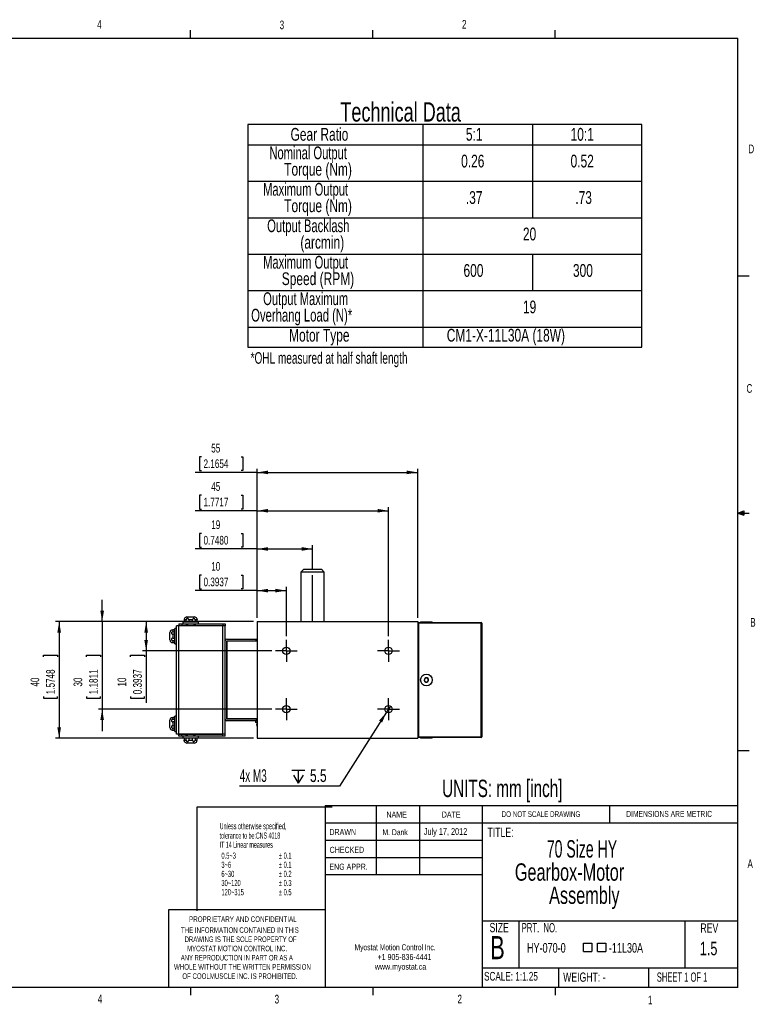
# Model space of a CAD drawing. Extents: x 11 to 421, y 5 to 275.
# Tile 7 of 7: x 219 to 421, y 5 to 275. Entities that reach past the tile are written whole.
import ezdxf
from ezdxf.enums import TextEntityAlignment as Align

# ---------------------------------------------------------------- set-up
doc = ezdxf.new("R2010")
doc.units = 0
doc.linetypes.add('CENTERX2', pattern=[20.32, 12.7, -2.54, 2.54, -2.54])
doc.layers.get('0').update_dxf_attribs({"linetype": 'CONTINUOUS'})
doc.layers.add('FORMAT', color=7, linetype='CONTINUOUS')
doc.dimstyles.new('SLDDIMSTYLE1', dxfattribs={"dimtxt": 2.38125, "dimasz": 3, "dimexe": 0, "dimexo": 0.0625, "dimgap": 0.595313, "dimtad": 1, "dimlfac": 1.25, "dimrnd": 1e-09, "dimzin": 12, "dimsah": 1, "dimcen": 0.09, "dimazin": 3, "dimtfac": 1, "dimtofl": 0, "dimtmove": 0, "dimatfit": 3})
doc.dimstyles.new('SLDDIMSTYLE2', dxfattribs={"dimtxt": 2.38125, "dimasz": 3, "dimexe": 0, "dimexo": 0.0625, "dimgap": 0.595313, "dimtad": 1, "dimlfac": 1.25, "dimrnd": 1e-09, "dimzin": 12, "dimsah": 1, "dimcen": 0.09, "dimazin": 3, "dimtfac": 1, "dimtmove": 0, "dimatfit": 3})
doc.dimstyles.new('SLDDIMSTYLE4', dxfattribs={"dimtxt": 3.5, "dimasz": 3, "dimexe": 0, "dimexo": 0.0625, "dimgap": 0.875, "dimtad": 0, "dimtih": 1, "dimtoh": 1, "dimlfac": 1.25, "dimrnd": 1e-09, "dimzin": 12, "dimblk1": 'NONE', "dimsah": 1, "dimcen": 0, "dimazin": 3, "dimtfac": 1, "dimtmove": 0, "dimatfit": 3})

# ---------------------------------------------------------------- blocks, each defined once
blk = doc.blocks.new('SW_NOTE_0')
at = {"color": 0, "linetype": 'CONTINUOUS'}
for s, width, p in [('Myostat Motion Control Inc.', 0.661111, (0, 0)), ('+1 905-836-4441', 0.7, (6.29, -2.65)), ('www.myostat.ca', 0.7, (5.56, -5.3))]:
    blk.add_text(s, height=1.651, dxfattribs=dict(at, width=width)).set_placement(p, align=Align.BOTTOM_LEFT)
blk = doc.blocks.new('SW_NOTE_1')
at = {"color": 0, "linetype": 'CONTINUOUS'}
for s, width, p in [('THE INFORMATION CONTAINED IN THIS', 0.657576, (0, 0)), ('DRAWING IS THE SOLE PROPERTY OF', 0.643548, (1, -2.52)), ('MYOSTAT MOTION CONTROL INC. ', 0.65, (1.67, -5.05)), ('WHOLE WITHOUT THE WRITTEN PERMISSION', 0.661111, (-1.91, -10.1)), ('ANY REPRODUCTION IN PART OR AS A', 0.634375, (-0.04, -7.57)), ('OF COOLMUSCLE INC. IS PROHIBITED.', 0.657576, (0.37, -12.62))]:
    blk.add_text(s, height=1.524, dxfattribs=dict(at, width=width)).set_placement(p, align=Align.BOTTOM_LEFT)
blk = doc.blocks.new('SW_NOTE_2')
at = {"color": 0, "linetype": 'CONTINUOUS'}
for s, height, width, p in [('70 Size HY ', 4.7625, 0.604545, (0, 0)), ('Gearbox-Motor ', 4.7625, 0.7, (-8.77, -6.35)), ('Assembly', 4.763, 0.7, (0.62, -12.7))]:
    blk.add_text(s, height=height, dxfattribs=dict(at, width=width)).set_placement(p, align=Align.BOTTOM_LEFT)
blk = doc.blocks.new('SW_SYMBOL_MOD_BOX')
at = {"color": 0, "linetype": 'CONTINUOUS'}
for p, q in [((200, 200), (200, 800)), ((200, 800), (800, 800)), ((800, 800), (800, 200)), ((200, 200), (800, 200))]:
    blk.add_line(p, q, dxfattribs=at)
blk = doc.blocks.new('SW_NOTE_3')
at = {"color": 0, "linetype": 'CONTINUOUS', "xscale": 0.0038163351, "yscale": 0.0038163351, "zscale": 0.0038163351}
for p in [(14.7, 0.39), (18.57, 0.39)]:
    blk.add_blockref('SW_SYMBOL_MOD_BOX', p, dxfattribs=at)
at = {"color": 0, "linetype": 'CONTINUOUS', "width": 0.7}
for s, p in [('HY-070-0', (0, 0)), ('-11L30A', (22.44, 0))]:
    blk.add_text(s, height=2.646, dxfattribs=at).set_placement(p, align=Align.BOTTOM_LEFT)
blk = doc.blocks.new('SW_TABLEANNOTATION_0')
at = {"color": 0, "linetype": 'CONTINUOUS'}
for p, q in [((0, 0), (0, -61.05)), ((108, 0), (0, 0)), ((48, 0), (48, -61.05)), ((78, 0), (78, -25.53)), ((108, -61.05), (108, 0)), ((0, -5.53), (108, -5.53)), ((0, -15.53), (108, -15.53)), ((0, -25.53), (108, -25.53)), ((0, -35.53), (108, -35.53)), ((78, -35.53), (78, -45.53)), ((0, -45.53), (108, -45.53)), ((0, -55.53), (108, -55.53)), ((0, -61.05), (108, -61.05))]:
    blk.add_line(p, q, dxfattribs=at)
for s, width, p in [('Gear Ratio', 0.7, (11.71, -5.46)), ('5:1', 0.7, (59.77, -5.46)), ('10:1', 0.7, (88.47, -5.46)), ('Nominal Output ', 0.653333, (5.92, -10.53)), ('Torque (Nm)', 0.7, (9.97, -15.05)), ('0.26', 0.7, (58.47, -12.79)), ('0.52', 0.7, (88.47, -12.79)), ('Maximum Output ', 0.653333, (4.2, -20.53)), ('.37', 0.7, (59.77, -22.79)), ('.73', 0.7, (89.77, -22.79)), ('Torque (Nm)', 0.7, (9.97, -25.05)), ('Output Backlash ', 0.65625, (5.31, -30.53)), ('20', 0.7, (75.41, -32.79)), ('(arcmin)', 0.7, (14.4, -35.05)), ('Maximum Output ', 0.653333, (4.2, -40.53)), ('Speed (RPM)', 0.7, (9.3, -45.05)), ('600', 0.7, (59.12, -42.79)), ('300', 0.7, (89.12, -42.79)), ('Output Maximum ', 0.653333, (4.2, -50.53)), ('19', 0.7, (75.41, -52.79)), ('Overhang Load (N)*', 0.661111, (0.92, -55.05)), ('Motor Type', 0.7, (11.31, -60.55)), ('CM1-X-11L30A (18W)', 0.7, (54.53, -60.55))]:
    blk.add_text(s, height=3.5, dxfattribs=dict(at, width=width)).set_placement(p, align=Align.BOTTOM_LEFT)
blk = doc.blocks.new('SW_SYMBOL_HOLE_DEPTH')
at = {"color": 0, "linetype": 'CONTINUOUS'}
for p, q in [((0, 875), (800, 875)), ((400, 875), (400, 75)), ((100, 555), (400, 75)), ((700, 555), (400, 75))]:
    blk.add_line(p, q, dxfattribs=at)
blk = doc.blocks.new('*D30')
at = {"color": 7, "linetype": 'CONTINUOUS'}
for p, q in [((320.78, 87.11), (319.7, 85.42)), ((319.7, 85.42), (306.78, 65.19)), ((306.78, 65.19), (279.44, 65.19))]:
    blk.add_line(p, q, dxfattribs=at)
blk.add_solid([(319.7, 85.42), (317.67, 83.16), (318.51, 82.63)], dxfattribs=at)
at = {"color": 7, "linetype": 'CONTINUOUS', "xscale": 0.0044707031, "yscale": 0.0044707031, "zscale": 0.0044707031}
blk.add_blockref('SW_SYMBOL_HOLE_DEPTH', (293.72, 65.67), dxfattribs=at)
at = {"color": 7, "linetype": 'CONTINUOUS'}
for s, width, p in [('4x M3 ', 0.583333, (279.44, 65.24, -15.27)), ('5.5', 0.7, (298.72, 65.24, -15.27))]:
    blk.add_text(s, height=3.5, dxfattribs=dict(at, width=width)).set_placement(p, align=Align.BOTTOM_LEFT)
blk = doc.blocks.new('_NONE')
blk = doc.blocks.new('*D31')
at = {"color": 7, "linetype": 'CONTINUOUS'}
for p, q in [((283.24, 110.27), (252.81, 110.27)), ((253.81, 110.27), (253.81, 102.27)), ((249.54, 100.63), (249.54, 101.11)), ((249.54, 101.11), (253.33, 101.11)), ((288.24, 102.27), (252.81, 102.27)), ((253.33, 101.11), (253.33, 100.63)), ((253.81, 102.27), (253.81, 88.03)), ((249.54, 89.75), (249.54, 89.26)), ((249.54, 89.26), (253.33, 89.26)), ((253.33, 89.26), (253.33, 89.75))]:
    blk.add_line(p, q, dxfattribs=at)
for points in [[(253.81, 110.27), (253.31, 107.27), (254.31, 107.27)], [(253.81, 102.27), (254.31, 105.27), (253.31, 105.27)]]:
    blk.add_solid(points, dxfattribs=at)
at = {"color": 7, "linetype": 'CONTINUOUS', "width": 0.7}
for s, p in [('10', (249.06, 92.46, -15.27)), ('0.3937', (253.33, 90.35, -15.27))]:
    blk.add_text(s, height=2.381, rotation=90, dxfattribs=at).set_placement(p, align=Align.BOTTOM_LEFT)
blk = doc.blocks.new('*D32')
at = {"color": 7, "linetype": 'CONTINUOUS'}
for p, q in [((241.75, 110.27), (241.75, 116.27)), ((283.24, 110.27), (240.75, 110.27)), ((241.75, 110.27), (241.75, 86.27)), ((237.49, 100.63), (237.49, 101.11)), ((237.49, 101.11), (241.27, 101.11)), ((241.27, 101.11), (241.27, 100.63)), ((237.49, 89.75), (237.49, 89.26)), ((237.49, 89.26), (241.27, 89.26)), ((241.27, 89.26), (241.27, 89.75)), ((288.24, 86.27), (240.75, 86.27)), ((241.75, 86.27), (241.75, 80.27))]:
    blk.add_line(p, q, dxfattribs=at)
for points in [[(241.75, 110.27), (242.25, 113.27), (241.25, 113.27)], [(241.75, 86.27), (241.25, 83.27), (242.25, 83.27)]]:
    blk.add_solid(points, dxfattribs=at)
at = {"color": 7, "linetype": 'CONTINUOUS', "width": 0.7}
for s, p in [('30', (237, 92.46, -15.27)), ('1.1811', (241.27, 90.35, -15.27))]:
    blk.add_text(s, height=2.381, rotation=90, dxfattribs=at).set_placement(p, align=Align.BOTTOM_LEFT)
blk = doc.blocks.new('*D33')
at = {"color": 7, "linetype": 'CONTINUOUS'}
for p, q in [((283.24, 110.27), (228.97, 110.27)), ((229.97, 110.27), (229.97, 78.27)), ((225.7, 100.63), (225.7, 101.11)), ((225.7, 101.11), (229.49, 101.11)), ((229.49, 101.11), (229.49, 100.63)), ((225.7, 89.75), (225.7, 89.26)), ((225.7, 89.26), (229.49, 89.26)), ((229.49, 89.26), (229.49, 89.75)), ((283.24, 78.27), (228.97, 78.27))]:
    blk.add_line(p, q, dxfattribs=at)
for points in [[(229.97, 110.27), (229.47, 107.27), (230.47, 107.27)], [(229.97, 78.27), (230.47, 81.27), (229.47, 81.27)]]:
    blk.add_solid(points, dxfattribs=at)
at = {"color": 7, "linetype": 'CONTINUOUS', "width": 0.7}
for s, p in [('40', (225.22, 92.46, -15.27)), ('1.5748', (229.49, 90.35, -15.27))]:
    blk.add_text(s, height=2.381, rotation=90, dxfattribs=at).set_placement(p, align=Align.BOTTOM_LEFT)
blk = doc.blocks.new('*D34')
at = {"color": 7, "linetype": 'CONTINUOUS'}
for p, q in [((268.94, 123.03), (268.46, 123.03)), ((268.46, 123.03), (268.46, 119.25)), ((279.82, 123.03), (280.3, 123.03)), ((280.3, 123.03), (280.3, 119.25)), ((268.46, 119.25), (268.94, 119.25)), ((280.3, 119.25), (279.82, 119.25)), ((284.24, 111.27), (284.24, 119.77)), ((292.24, 106.27), (292.24, 119.77)), ((284.24, 118.77), (267.22, 118.77)), ((284.24, 118.77), (292.24, 118.77))]:
    blk.add_line(p, q, dxfattribs=at)
for points in [[(284.24, 118.77), (287.24, 118.27), (287.24, 119.27)], [(292.24, 118.77), (289.24, 119.27), (289.24, 118.27)]]:
    blk.add_solid(points, dxfattribs=at)
at = {"color": 7, "linetype": 'CONTINUOUS', "width": 0.7}
for s, p in [('10', (271.65, 123.52, -15.27)), ('0.3937', (269.54, 119.25, -15.27))]:
    blk.add_text(s, height=2.381, dxfattribs=at).set_placement(p, align=Align.BOTTOM_LEFT)
blk = doc.blocks.new('*D35')
at = {"color": 7, "linetype": 'CONTINUOUS'}
for p, q in [((268.94, 134.47), (268.46, 134.47)), ((268.46, 134.47), (268.46, 130.69)), ((279.82, 134.47), (280.3, 134.47)), ((280.3, 134.47), (280.3, 130.69)), ((284.24, 130.2), (267.22, 130.2)), ((268.46, 130.69), (268.94, 130.69)), ((280.3, 130.69), (279.82, 130.69)), ((284.24, 111.27), (284.24, 131.2)), ((284.24, 130.2), (299.44, 130.2)), ((299.44, 124.87), (299.44, 131.2))]:
    blk.add_line(p, q, dxfattribs=at)
for points in [[(284.24, 130.2), (287.24, 129.7), (287.24, 130.7)], [(299.44, 130.2), (296.44, 130.7), (296.44, 129.7)]]:
    blk.add_solid(points, dxfattribs=at)
at = {"color": 7, "linetype": 'CONTINUOUS', "width": 0.7}
for s, p in [('19', (271.65, 134.95, -15.27)), ('0.7480', (269.54, 130.69, -15.27))]:
    blk.add_text(s, height=2.381, dxfattribs=at).set_placement(p, align=Align.BOTTOM_LEFT)
blk = doc.blocks.new('*D36')
at = {"color": 7, "linetype": 'CONTINUOUS'}
for p, q in [((268.94, 144.93), (268.46, 144.93)), ((268.46, 144.93), (268.46, 141.15)), ((279.82, 144.93), (280.3, 144.93)), ((280.3, 144.93), (280.3, 141.15)), ((284.24, 140.67), (267.22, 140.67)), ((268.46, 141.15), (268.94, 141.15)), ((280.3, 141.15), (279.82, 141.15)), ((284.24, 111.27), (284.24, 141.67)), ((284.24, 140.67), (320.24, 140.67)), ((320.24, 106.27), (320.24, 141.67))]:
    blk.add_line(p, q, dxfattribs=at)
for points in [[(284.24, 140.67), (287.24, 140.17), (287.24, 141.17)], [(320.24, 140.67), (317.24, 141.17), (317.24, 140.17)]]:
    blk.add_solid(points, dxfattribs=at)
at = {"color": 7, "linetype": 'CONTINUOUS', "width": 0.7}
for s, p in [('45', (271.65, 145.42, -15.27)), ('1.7717', (269.54, 141.15, -15.27))]:
    blk.add_text(s, height=2.381, dxfattribs=at).set_placement(p, align=Align.BOTTOM_LEFT)
blk = doc.blocks.new('*D37')
at = {"color": 7, "linetype": 'CONTINUOUS'}
for p, q in [((268.94, 155.46), (268.46, 155.46)), ((268.46, 155.46), (268.46, 151.68)), ((279.82, 155.46), (280.3, 155.46)), ((280.3, 155.46), (280.3, 151.68)), ((268.46, 151.68), (268.94, 151.68)), ((280.3, 151.68), (279.82, 151.68)), ((284.24, 111.27), (284.24, 152.19)), ((328.24, 111.27), (328.24, 152.19)), ((284.24, 151.19), (267.22, 151.19)), ((284.24, 151.19), (328.24, 151.19))]:
    blk.add_line(p, q, dxfattribs=at)
for points in [[(284.24, 151.19), (287.24, 150.69), (287.24, 151.69)], [(328.24, 151.19), (325.24, 151.69), (325.24, 150.69)]]:
    blk.add_solid(points, dxfattribs=at)
at = {"color": 7, "linetype": 'CONTINUOUS', "width": 0.7}
for s, p in [('55', (271.65, 155.94, -15.27)), ('2.1654', (269.54, 151.68, -15.27))]:
    blk.add_text(s, height=2.381, dxfattribs=at).set_placement(p, align=Align.BOTTOM_LEFT)
blk = doc.blocks.new('SW_CENTERMARKSYMBOL_5')
at = {"color": 0, "linetype": 'CONTINUOUS'}
for p, q in [((0, 2), (0, 3)), ((-2, 0), (-3, 0)), ((0, 0), (-2, 0)), ((0, 0), (0, 2)), ((0, 0), (0, -2)), ((0, 0), (2, 0)), ((2, 0), (3, 0)), ((0, -2), (0, -3))]:
    blk.add_line(p, q, dxfattribs=at)
blk = doc.blocks.new('SW_CENTERMARKSYMBOL_6')
at = {"color": 0, "linetype": 'CONTINUOUS'}
for p, q in [((0, 2), (0, 3)), ((-2, 0), (-3, 0)), ((0, 0), (-2, 0)), ((0, 0), (0, 2)), ((0, 0), (0, -2)), ((0, 0), (2, 0)), ((2, 0), (3, 0)), ((0, -2), (0, -3))]:
    blk.add_line(p, q, dxfattribs=at)
blk = doc.blocks.new('SW_CENTERMARKSYMBOL_7')
at = {"color": 0, "linetype": 'CONTINUOUS'}
for p, q in [((0, 2), (0, 3)), ((-2, 0), (-3, 0)), ((0, 0), (-2, 0)), ((0, 0), (0, 2)), ((0, 0), (0, -2)), ((0, 0), (2, 0)), ((2, 0), (3, 0)), ((0, -2), (0, -3))]:
    blk.add_line(p, q, dxfattribs=at)
blk = doc.blocks.new('SW_CENTERMARKSYMBOL_8')
at = {"color": 0, "linetype": 'CONTINUOUS'}
for p, q in [((0, 2), (0, 3)), ((-2, 0), (-3, 0)), ((0, 0), (-2, 0)), ((0, 0), (0, 2)), ((0, 0), (0, -2)), ((0, 0), (2, 0)), ((2, 0), (3, 0)), ((0, -2), (0, -3))]:
    blk.add_line(p, q, dxfattribs=at)

msp = doc.modelspace()

# ---------------------------------------------------------------- linework, layer by layer
at = {"color": 7, "linetype": 'CONTINUOUS'}
for p, q in [((15.9068, 270.3087), (415.9568, 270.3087)), ((265.9317, 270.3087), (265.9317, 272.4626)), ((315.9379, 270.3087), (315.9379, 272.4626)), ((365.9442, 270.3087), (365.9442, 272.4626)), ((415.9568, 9.9587), (415.9568, 270.3087)), ((415.9568, 205.1124), (419.1318, 205.1124)), ((415.9568, 140.0249), (417.6632, 140.6348)), ((417.6632, 140.6348), (417.6632, 139.4514)), ((415.9568, 140.0249), (417.6632, 140.2545)), ((415.9568, 140.0249), (419.1318, 140.0249)), ((415.9568, 140.0249), (417.6632, 139.4514)), ((415.9568, 140.0249), (417.6632, 139.7631)), ((297.0395, 124.6667), (296.2395, 123.8667)), ((297.0395, 124.6667), (301.8395, 124.6667)), ((302.6395, 123.8667), (301.8395, 124.6667)), ((296.2395, 123.8667), (296.2395, 110.2667)), ((302.6395, 123.8667), (296.2395, 123.8667)), ((302.6395, 110.2667), (302.6395, 123.8667)), ((264.7747, 110.7467), (264.2448, 110.7467)), ((264.2448, 110.7467), (264.2448, 110.1867)), ((264.7747, 110.1867), (264.7747, 110.7467)), ((264.9995, 111.5467), (266.9995, 111.5467)), ((266.5294, 110.7467), (265.4696, 110.7467)), ((265.4696, 110.7467), (265.4696, 110.1867)), ((266.5294, 110.1867), (266.5294, 110.7467)), ((267.7542, 110.7467), (267.2243, 110.7467)), ((267.2243, 110.7467), (267.2243, 110.1867)), ((267.7542, 110.1867), (267.7542, 110.7467)), ((261.1195, 108.0214), (261.1195, 107.4915)), ((261.6795, 108.0214), (261.1195, 108.0214)), ((262.1595, 108.3867), (261.6795, 108.3867)), ((261.6795, 104.1467), (261.6795, 108.3867)), ((262.1595, 79.3867), (262.1595, 109.1467)), ((262.7995, 109.1467), (262.1595, 109.1467)), ((262.7995, 109.7067), (262.7995, 109.2267)), ((262.7995, 109.7067), (263.5995, 109.7067)), ((262.7995, 109.2267), (263.5995, 109.2267)), ((262.7995, 79.3867), (262.7995, 109.1467)), ((274.7995, 109.1467), (262.7995, 109.1467)), ((263.5995, 109.7067), (263.5995, 109.2267)), ((263.5995, 109.7067), (264.7595, 109.7067)), ((263.5995, 109.2267), (264.7595, 109.2267)), ((263.8795, 110.1867), (263.8795, 109.7067)), ((263.8795, 110.1867), (268.1195, 110.1867)), ((264.7595, 109.7067), (264.7595, 109.2267)), ((264.7595, 109.7067), (265.1595, 109.7067)), ((264.7595, 109.2267), (265.1595, 109.2267)), ((265.1595, 109.7067), (265.1595, 109.2267)), ((265.1595, 109.7067), (266.8395, 109.7067)), ((265.1595, 109.2267), (266.8395, 109.2267)), ((266.8395, 109.7067), (266.8395, 109.2267)), ((266.8395, 109.7067), (267.2395, 109.7067)), ((266.8395, 109.2267), (267.2395, 109.2267)), ((267.2395, 109.7067), (267.2395, 109.2267)), ((267.2395, 109.7067), (274.7995, 109.7067)), ((267.2395, 109.2267), (274.7995, 109.2267)), ((268.1195, 109.7067), (268.1195, 110.1867)), ((274.7995, 109.7067), (274.7995, 109.2267)), ((274.7995, 109.7067), (275.4395, 109.7067)), ((274.7995, 109.2267), (274.9595, 109.2267)), ((274.7995, 79.3867), (274.7995, 109.1467)), ((275.4395, 109.1467), (274.7995, 109.1467)), ((274.9595, 109.2267), (274.9595, 109.1467)), ((275.4395, 109.7067), (275.4395, 109.1467)), ((275.4395, 104.9867), (275.4395, 109.1467)), ((284.2395, 110.2667), (328.2395, 110.2667)), ((284.2395, 110.2667), (284.2395, 78.2667)), ((328.2395, 110.2667), (328.2395, 78.2667)), ((328.2395, 109.8267), (328.4395, 109.8267)), ((328.4395, 109.8267), (328.4395, 110.0267)), ((328.4395, 110.0267), (345.6395, 110.0267)), ((328.4395, 109.8267), (328.4395, 78.7067)), ((345.6395, 109.8267), (328.4395, 109.8267)), ((329.0395, 110.2267), (329.0395, 110.0267)), ((329.0395, 110.2267), (332.2395, 110.2267)), ((332.2395, 110.0267), (332.2395, 110.2267)), ((345.6395, 109.8267), (345.6395, 110.0267)), ((345.6395, 78.7067), (345.6395, 109.8267)), ((345.6395, 109.8267), (345.8395, 109.8267)), ((345.8395, 109.8267), (345.8395, 78.7067)), ((260.3195, 105.2667), (260.3195, 107.2667)), ((261.1195, 107.4915), (261.6795, 107.4915)), ((261.1195, 106.7966), (261.1195, 105.7367)), ((261.6795, 106.7966), (261.1195, 106.7966)), ((261.1195, 105.7367), (261.6795, 105.7367)), ((275.9195, 105.4667), (283.9595, 105.4667)), ((283.9595, 104.9867), (283.9595, 105.4667)), ((283.9595, 105.4667), (284.2395, 105.4667)), ((261.1195, 105.0418), (261.1195, 104.5119)), ((261.6795, 105.0418), (261.1195, 105.0418)), ((261.1195, 104.5119), (261.6795, 104.5119)), ((261.6795, 104.1467), (262.1595, 104.1467)), ((275.4395, 83.5467), (275.4395, 104.9867)), ((275.9195, 104.9867), (283.9595, 104.9867)), ((275.9195, 83.5467), (275.9195, 104.9867)), ((275.9995, 104.9067), (275.9195, 104.9067)), ((275.9995, 83.6267), (275.9995, 104.9067)), ((284.2395, 104.9067), (275.9995, 104.9067)), ((283.1195, 104.9867), (283.1195, 104.9067)), ((283.9595, 104.9867), (284.2395, 104.9867)), ((330.2366, 94.7119), (330.0525, 94.1404)), ((330.8236, 94.8382), (330.2366, 94.7119)), ((331.2265, 94.3929), (330.8236, 94.8382)), ((330.0525, 94.1404), (330.4554, 93.6951)), ((330.4554, 93.6951), (331.0424, 93.8214)), ((331.0424, 93.8214), (331.2265, 94.3929)), ((261.1195, 84.0214), (261.1195, 83.4915)), ((261.6795, 84.0214), (261.1195, 84.0214)), ((262.1595, 84.3867), (261.6795, 84.3867)), ((261.6795, 80.1467), (261.6795, 84.3867)), ((260.3195, 81.2667), (260.3195, 83.2667)), ((261.1195, 83.4915), (261.6795, 83.4915)), ((261.1195, 82.7966), (261.1195, 81.7367)), ((261.6795, 82.7966), (261.1195, 82.7966)), ((261.1195, 81.7367), (261.6795, 81.7367)), ((261.1195, 81.0418), (261.1195, 80.5119)), ((261.6795, 81.0418), (261.1195, 81.0418)), ((275.4395, 79.3867), (275.4395, 83.5467)), ((275.9995, 83.6267), (275.9195, 83.6267)), ((283.9595, 83.5467), (275.9195, 83.5467)), ((283.9595, 83.0667), (275.9195, 83.0667)), ((284.2395, 83.6267), (275.9995, 83.6267)), ((283.1195, 83.6267), (283.1195, 83.5467)), ((283.7995, 83.0667), (283.7995, 82.5867)), ((284.2395, 82.5867), (283.7995, 82.5867)), ((283.9595, 83.5467), (283.9595, 83.0667)), ((284.2395, 83.5467), (283.9595, 83.5467)), ((284.2395, 83.0667), (283.9595, 83.0667)), ((284.1648, 82.5867), (284.1648, 82.0267)), ((284.2215, 81.6357), (284.2395, 81.6052)), ((261.1195, 80.5119), (261.6795, 80.5119)), ((261.6795, 80.1467), (262.1595, 80.1467)), ((262.7995, 79.3867), (262.1595, 79.3867)), ((274.7995, 79.3867), (262.7995, 79.3867)), ((262.7995, 78.8267), (262.7995, 79.3067)), ((263.5995, 79.3067), (262.7995, 79.3067)), ((263.5995, 78.8267), (262.7995, 78.8267)), ((263.5995, 78.8267), (263.5995, 79.3067)), ((264.7595, 79.3067), (263.5995, 79.3067)), ((264.7595, 78.8267), (263.5995, 78.8267)), ((263.8795, 78.8267), (263.8795, 78.3467)), ((268.1195, 78.3467), (263.8795, 78.3467)), ((264.2448, 78.3467), (264.2448, 77.7867)), ((264.7595, 78.8267), (264.7595, 79.3067)), ((265.1595, 79.3067), (264.7595, 79.3067)), ((265.1595, 78.8267), (264.7595, 78.8267)), ((264.7747, 77.7867), (264.7747, 78.3467)), ((265.1595, 78.8267), (265.1595, 79.3067)), ((266.8395, 79.3067), (265.1595, 79.3067)), ((266.8395, 78.8267), (265.1595, 78.8267)), ((265.4696, 78.3467), (265.4696, 77.7867)), ((266.5294, 77.7867), (266.5294, 78.3467)), ((266.8395, 78.8267), (266.8395, 79.3067)), ((267.2395, 79.3067), (266.8395, 79.3067)), ((267.2395, 78.8267), (266.8395, 78.8267)), ((267.2243, 78.3467), (267.2243, 77.7867)), ((267.2395, 78.8267), (267.2395, 79.3067)), ((274.7995, 79.3067), (267.2395, 79.3067)), ((274.7995, 78.8267), (267.2395, 78.8267)), ((267.7542, 77.7867), (267.7542, 78.3467)), ((268.1195, 78.3467), (268.1195, 78.8267)), ((275.4395, 79.3867), (274.7995, 79.3867)), ((274.7995, 78.8267), (274.7995, 79.3067)), ((274.9595, 79.3067), (274.7995, 79.3067)), ((275.4395, 78.8267), (274.7995, 78.8267)), ((274.9595, 79.3067), (274.9595, 79.3867)), ((275.4395, 78.8267), (275.4395, 79.3867)), ((328.2395, 78.7067), (328.4395, 78.7067)), ((328.4395, 78.5067), (328.4395, 78.7067)), ((328.4395, 78.7067), (345.6395, 78.7067)), ((345.6395, 78.5067), (328.4395, 78.5067)), ((329.0395, 78.5067), (329.0395, 78.3067)), ((332.2395, 78.3067), (329.0395, 78.3067)), ((332.2395, 78.3067), (332.2395, 78.5067)), ((345.6395, 78.5067), (345.6395, 78.7067)), ((345.6395, 78.7067), (345.8395, 78.7067)), ((264.2448, 77.7867), (264.7747, 77.7867)), ((266.9995, 76.9867), (264.9995, 76.9867)), ((265.4696, 77.7867), (266.5294, 77.7867)), ((267.2243, 77.7867), (267.7542, 77.7867)), ((284.2395, 78.2667), (328.2395, 78.2667)), ((415.9568, 74.9374), (419.1318, 74.9374)), ((302.9194, 59.8531), (415.9568, 59.8531)), ((302.9194, 59.8531), (302.9194, 9.9587)), ((316.8169, 59.8531), (316.8169, 40.8031)), ((328.7175, 59.8531), (328.7175, 40.8031)), ((345.8853, 59.8531), (345.8853, 9.9587)), ((380.921, 55.0906), (380.921, 59.8531)), ((302.9194, 55.0906), (415.9568, 55.0906)), ((302.9194, 50.3281), (345.8853, 50.3281)), ((302.9194, 45.5656), (345.8853, 45.5656)), ((345.8853, 40.8031), (302.9194, 40.8031)), ((259.9535, 31.2781), (259.9535, 9.9587)), ((302.9194, 31.2781), (259.9535, 31.2781)), ((345.8853, 28.2432), (415.9568, 28.2432)), ((355.9321, 28.2432), (355.9321, 15.366)), ((401.4296, 28.2432), (401.4296, 15.366)), ((345.8853, 15.366), (415.9568, 15.366)), ((366.793, 15.366), (366.793, 9.9587)), ((391.4795, 15.366), (391.4795, 9.9587)), ((415.9568, 9.9587), (15.9068, 9.9587)), ((265.9317, 9.9587), (265.9317, 7.8048)), ((315.9379, 9.9587), (315.9379, 7.8048)), ((365.9442, 9.9587), (365.9442, 7.8048))]:
    msp.add_line(p, q, dxfattribs=at)
at = {"color": 7, "linetype": 'CENTERX2'}
msp.add_line((299.4395, 110.2667), (299.4395, 123.8667), dxfattribs=at)
at = {"color": 8, "linetype": 'CONTINUOUS'}
msp.add_line((284.1648, 82.0267), (284.2395, 82.0267), dxfattribs=at)
at = {"color": 7, "linetype": 'CONTINUOUS'}
for points in [[(265.4696, 110.7467), (265.4659, 110.8113), (265.4545, 110.876), (265.4358, 110.9354), (265.409, 110.991), (265.3763, 111.0376), (265.336, 111.0774), (265.2911, 111.1072), (265.2401, 111.1283), (265.1851, 111.1393), (265.1261, 111.1401), (265.0658, 111.1301), (265.0047, 111.1085), (264.9488, 111.0772), (264.8964, 111.0348), (264.8541, 110.9869), (264.819, 110.9306), (264.7945, 110.8717), (264.7793, 110.8077), (264.7747, 110.7467)], [(267.2243, 110.7467), (267.2191, 110.8113), (267.2031, 110.876), (267.1775, 110.9354), (267.1418, 110.991), (267.0996, 111.0376), (267.0499, 111.0774), (266.997, 111.1072), (266.94, 111.1283), (266.8816, 111.1393), (266.8224, 111.1401), (266.7652, 111.1301), (266.7103, 111.1085), (266.6628, 111.0772), (266.6203, 111.0348), (266.5876, 110.9869), (266.5613, 110.9306), (266.5435, 110.8717), (266.5327, 110.8077), (266.5294, 110.7467)], [(267.6959, 111.1398), (267.6958, 111.1401), (267.6989, 111.1301), (267.7051, 111.1085), (267.7135, 111.0772), (267.7235, 111.0348), (267.733, 110.9869), (267.7418, 110.9306), (267.7485, 110.8717), (267.7529, 110.8077), (267.7542, 110.7467)], [(260.7286, 107.9637), (260.726, 107.963), (260.7577, 107.9723), (260.8314, 107.9906), (260.9356, 108.009), (261.0584, 108.02), (261.1195, 108.0214)], [(261.1195, 107.4915), (260.9901, 107.4702), (260.8752, 107.4089), (260.7887, 107.317), (260.7379, 107.2071), (260.726, 107.0896), (260.7577, 106.9775), (260.8314, 106.8875), (260.9356, 106.8285), (261.0584, 106.7998), (261.1195, 106.7966)], [(261.1195, 105.7367), (260.9901, 105.7216), (260.8752, 105.6762), (260.7887, 105.6031), (260.7379, 105.5072), (260.726, 105.3933), (260.7577, 105.2718), (260.8314, 105.1635), (260.9356, 105.0861), (261.0584, 105.0465), (261.1195, 105.0418)], [(260.7264, 83.9631), (260.726, 83.963), (260.7361, 83.966), (260.7577, 83.9723), (260.7889, 83.9806), (260.8314, 83.9906), (260.8792, 84.0001), (260.9356, 84.009), (260.9944, 84.0157), (261.0584, 84.02), (261.1195, 84.0214)], [(261.1195, 83.4915), (261.0548, 83.4863), (260.9901, 83.4702), (260.9308, 83.4447), (260.8752, 83.4089), (260.8285, 83.3668), (260.7887, 83.317), (260.7589, 83.2642), (260.7379, 83.2071), (260.7268, 83.1488), (260.726, 83.0896), (260.7361, 83.0324), (260.7577, 82.9775), (260.7889, 82.93), (260.8314, 82.8875), (260.8792, 82.8548), (260.9356, 82.8285), (260.9944, 82.8107), (261.0584, 82.7998), (261.1195, 82.7966)], [(261.1195, 81.7367), (261.0548, 81.7331), (260.9901, 81.7216), (260.9308, 81.703), (260.8752, 81.6762), (260.8285, 81.6434), (260.7887, 81.6031), (260.7589, 81.5582), (260.7379, 81.5072), (260.7268, 81.4522), (260.726, 81.3933), (260.7361, 81.333), (260.7577, 81.2718), (260.7889, 81.216), (260.8314, 81.1635), (260.8792, 81.1213), (260.9356, 81.0861), (260.9944, 81.0617), (261.0584, 81.0465), (261.1195, 81.0418)], [(284.2224, 81.6358), (284.2232, 81.6332), (284.2139, 81.6648), (284.1955, 81.7385), (284.1772, 81.8427), (284.1661, 81.9656), (284.1648, 82.0267)], [(264.3031, 77.3935), (264.3032, 77.3932), (264.3001, 77.4032), (264.2939, 77.4248), (264.2855, 77.4561), (264.2755, 77.4985), (264.266, 77.5464), (264.2572, 77.6027), (264.2505, 77.6616), (264.2461, 77.7256), (264.2448, 77.7867)], [(264.7747, 77.7867), (264.7799, 77.722), (264.7959, 77.6573), (264.8215, 77.5979), (264.8572, 77.5423), (264.8994, 77.4957), (264.9491, 77.4559), (265.002, 77.4261), (265.059, 77.405), (265.1174, 77.394), (265.1766, 77.3932), (265.2338, 77.4032), (265.2887, 77.4248), (265.3362, 77.4561), (265.3787, 77.4985), (265.4114, 77.5464), (265.4377, 77.6027), (265.4555, 77.6616), (265.4663, 77.7256), (265.4696, 77.7867)], [(266.5294, 77.7867), (266.5331, 77.722), (266.5445, 77.6573), (266.5632, 77.5979), (266.59, 77.5423), (266.6227, 77.4957), (266.663, 77.4559), (266.7079, 77.4261), (266.7589, 77.405), (266.8139, 77.394), (266.8729, 77.3932), (266.9332, 77.4032), (266.9943, 77.4248), (267.0502, 77.4561), (267.1026, 77.4985), (267.1449, 77.5464), (267.18, 77.6027), (267.2045, 77.6616), (267.2197, 77.7256), (267.2243, 77.7867)]]:
    msp.add_lwpolyline(points, dxfattribs=at)
for centre, radius in [((292.2395, 102.2667), 1), ((320.2395, 102.2667), 1), ((330.6395, 94.2667), 1.6), ((292.2395, 86.2667), 1), ((320.2395, 86.2667), 1)]:
    msp.add_circle(centre, radius, dxfattribs=at)
for centre, radius, start, end in [((265.5715, 110.7507), 1.3268, 162.949238, 180.176844), ((264.9995, 110.7467), 0.8, 90, 150.573465), ((266.9995, 110.7467), 0.8, 29.417889, 90), ((328.4395, 109.8267), 0.2, 90, 180), ((345.6395, 109.8267), 0.2, 0, 90), ((261.1195, 107.2667), 0.8, 119.256206, 180), ((275.9195, 104.9867), 0.48, 90, 180), ((261.1195, 105.2667), 0.8, 180, 240.738843), ((261.1146, 105.8332), 1.3212, 253.015291, 270.212172), ((330.6395, 94.2667), 0.6004, 132.142359, 192.142359), ((330.6395, 94.2667), 0.6004, 72.142359, 132.142359), ((330.6395, 94.2667), 0.6004, 12.142359, 72.142359), ((330.6395, 94.2667), 0.6004, 192.142359, 252.142359), ((330.6395, 94.2667), 0.6004, 252.142359, 312.142359), ((330.6395, 94.2667), 0.6004, 312.142359, 12.142359), ((261.1195, 83.2667), 0.8, 119.417889, 180), ((261.1195, 81.2667), 0.8, 180, 240.573465), ((275.9195, 83.5467), 0.48, 180, 270), ((261.1154, 81.8387), 1.3268, 252.949238, 270.176844), ((328.4395, 78.7067), 0.2, 180, 270), ((345.6395, 78.7067), 0.2, 270, 0), ((264.9995, 77.7867), 0.8, 209.417889, 270), ((266.9995, 77.7867), 0.8, 270, 330.573465), ((266.4275, 77.7826), 1.3268, 342.949238, 0.176844)]:
    msp.add_arc(centre, radius, start, end, dxfattribs=at)
at = {"layer": 'FORMAT'}
for p, q in [((267.7885, 30.9464), (267.7885, 59.5214)), ((267.7885, 59.5214), (304.7762, 59.5214))]:
    msp.add_line(p, q, dxfattribs=at)

# ---------------------------------------------------------------- block references
at = {"color": 7, "linetype": 'CONTINUOUS'}
for name, p in [('SW_TABLEANNOTATION_0', (281.6784, 246.559)), ('SW_CENTERMARKSYMBOL_8', (292.2395, 102.2667)), ('SW_CENTERMARKSYMBOL_5', (320.2395, 102.2667)), ('SW_CENTERMARKSYMBOL_7', (292.2395, 86.2667)), ('SW_CENTERMARKSYMBOL_6', (320.2395, 86.2667)), ('SW_NOTE_2', (363.6379, 44.1424)), ('SW_NOTE_1', (263.3542, 24.4643)), ('SW_NOTE_0', (310.9429, 19.6351)), ('SW_NOTE_3', (358.2092, 18.6902))]:
    msp.add_blockref(name, p, dxfattribs=at)

# ---------------------------------------------------------------- texts
for s, height, width, p in [('4', 2.3813, 0.7, (240.3932, 272.1561)), ('3', 2.3813, 0.7, (290.3913, 272.0003)), ('2', 2.3813, 0.7, (340.3853, 272.1699)), ('Technical Data', 5.291667, 0.7, (307.037, 245.8078)), ('D', 2.3813, 0.7, (418.8794, 238.0018)), ('*OHL measured at half shaft length', 3.175, 0.648529, (282.4435, 180.0351)), ('C', 2.3813, 0.7, (418.368, 172.3194)), ('B', 2.3813, 0.7, (419.3916, 108.1592)), ('UNITS: mm [inch]', 4.7625, 0.65625, (334.9465, 60.7297)), ('NAME', 1.651, 0.7, (319.6806, 56.0534)), ('DATE', 1.651, 0.7, (334.8453, 56.0534)), ('DO NOT SCALE DRAWING', 1.5875, 0.6475, (351.2507, 56.2122)), ('DIMENSIONS ARE METRIC', 1.651, 0.666667, (385.4163, 56.2211)), ('Unless otherwise specified,', 1.7, 0.532164, (273.9381, 52.8317)), ('tolerance to be:CNS 4018 ', 1.7, 0.508421, (273.9381, 50.2333)), ('DRAWN', 1.651, 0.7, (304.0533, 51.2532)), ('M. Dank', 1.5875, 0.7, (318.6028, 51.2443)), ('July 17, 2012', 1.852083, 0.646154, (329.9241, 51.2453)), ('TITLE:', 2.54, 0.7, (347.3752, 50.4806)), ('IT 14 Linear measures', 1.7, 0.513158, (273.9381, 47.7333)), ('0.5~3', 1.7, 0.552632, (274.4381, 44.7333)), ('± 0.1', 1.7, 0.552632, (290.1881, 44.7333)), ('CHECKED', 1.651, 0.7, (304.1075, 46.3672)), ('3~6', 1.7, 0.552632, (274.4381, 42.2333)), ('± 0.1', 1.7, 0.552632, (290.1881, 42.2333)), ('ENG APPR.', 1.651, 0.7, (304.034, 41.7312)), ('A', 2.3813, 0.7, (418.6449, 41.9551)), ('6~30', 1.7, 0.552632, (274.4381, 39.7333)), ('± 0.2', 1.7, 0.552632, (290.1881, 39.7333)), ('30~120', 1.7, 0.552632, (274.4381, 37.2333)), ('± 0.3', 1.7, 0.552632, (290.1881, 37.2333)), ('120~315', 1.7, 0.552632, (274.4381, 34.7333)), ('± 0.5', 1.7, 0.552632, (290.1881, 34.7333)), ('PROPRIETARY AND CONFIDENTIAL', 1.524, 0.675, (265.5535, 27.4591)), ('SIZE', 2.54, 0.7, (347.9364, 24.3425)), ('PRT.  NO.', 2.54, 0.622222, (356.7375, 24.3069)), ('REV', 2.54, 0.7, (405.7417, 24.2077)), ('B', 6.35, 0.7, (348.1368, 15.7975)), ('1.5', 3.70417, 0.7, (405.5772, 17.6705)), ('SCALE: 1:1.25', 2.38125, 0.7, (346.4422, 11.1141)), ('WEIGHT: -', 2.54, 0.7, (368.1188, 10.7491)), ('SHEET 1 OF 1', 2.54, 0.6125, (393.7877, 10.7573)), ('4', 2.3813, 0.7, (240.5412, 4.899)), ('3', 2.3813, 0.7, (289.0208, 4.8455)), ('2', 2.3813, 0.7, (339.1483, 4.8664)), ('1', 2.3813, 0.7, (391.3712, 4.5853))]:
    msp.add_text(s, height=height, dxfattribs=dict(at, width=width)).set_placement(p, align=Align.BOTTOM_LEFT)

# ---------------------------------------------------------------- dimensions: what is measured, and where the dimension line sits
for base, p2, picture, middle in [((328.2395, 151.1934), (328.2395, 110.2667), '*D37', (274.3791, 151.1934)), ((320.2395, 140.6667), (320.2395, 105.2667), '*D36', (274.3791, 140.6667)), ((299.4395, 130.2043), (299.4395, 123.8667), '*D35', (274.3791, 130.2043)), ((292.2395, 118.768), (292.2395, 105.2667), '*D34', (274.3791, 118.768))]:
    dim = msp.add_linear_dim(base=base, p1=(284.2395, 110.2667), p2=p2, dimstyle='SLDDIMSTYLE1', dxfattribs=at)
    dim.commit()
    dim.dimension.update_dxf_attribs({"geometry": picture, "text_midpoint": middle, "dimtype": 160})
for base, p2, dimstyle, picture, middle in [((241.7542, 86.2667), (289.2395, 86.2667), 'SLDDIMSTYLE2', '*D32', (241.7542, 95.1889)), ((229.9692, 78.2667), (284.2395, 78.2667), 'SLDDIMSTYLE1', '*D33', (229.9692, 95.1889)), ((253.8087, 102.2667), (289.2395, 102.2667), 'SLDDIMSTYLE1', '*D31', (253.8087, 95.1889))]:
    dim = msp.add_linear_dim(base=base, p1=(284.2395, 110.2667), p2=p2, angle=90, dimstyle=dimstyle, dxfattribs=at)
    dim.commit()
    dim.dimension.update_dxf_attribs({"geometry": picture, "text_midpoint": middle, "dimtype": 160})
dim = msp.add_diameter_dim_2p(p1=(320.7778, 87.1094), p2=(319.7012, 85.4239), text='4x M3 {\\fGDT;x}5.5', dimstyle='SLDDIMSTYLE4', override={"dimpost": '<>'}, dxfattribs=at)
dim.commit()
dim.dimension.update_dxf_attribs({"geometry": '*D30', "text_midpoint": (292.3125, 67.9923), "dimtype": 163})

doc.saveas('drawing.dxf')
